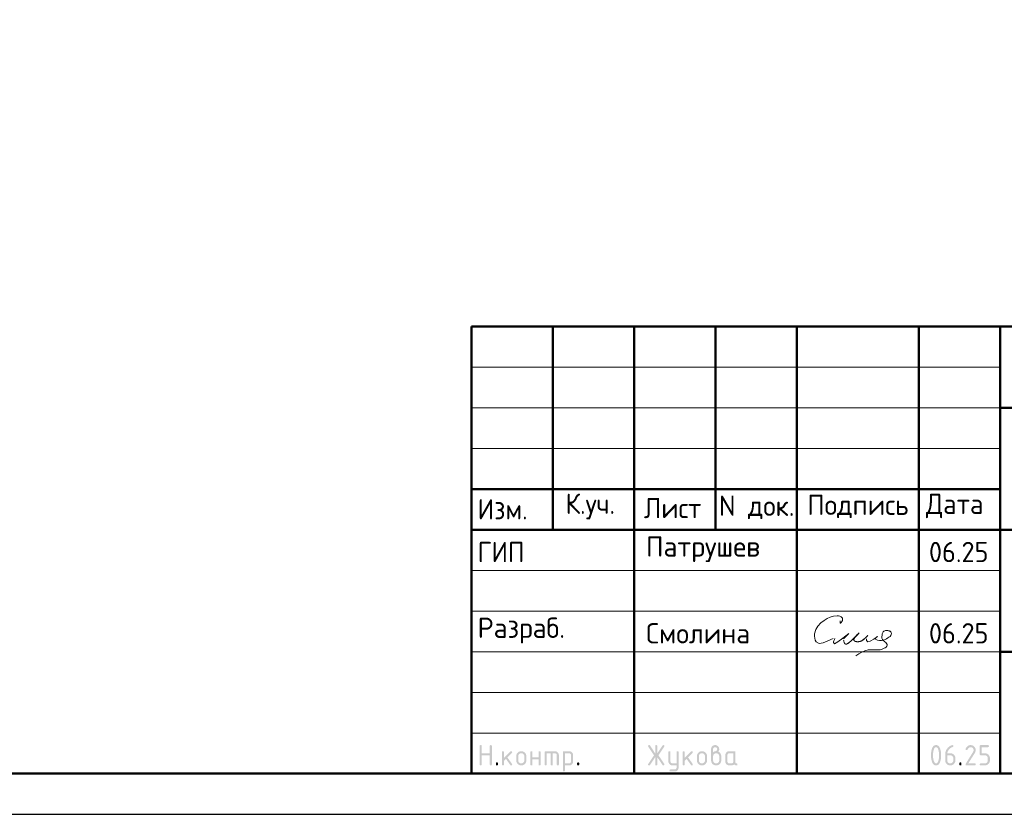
# Model space of a CAD drawing. Header units: millimetres. Extents: x 0 to 50400, y 0 to 35640.
# Tile 2 of 5: x 20931 to 35462, y 0 to 11729. Entities that reach past the tile are written whole.
import ezdxf

# ---------------------------------------------------------------- set-up
doc = ezdxf.new("R2010")
doc.units = ezdxf.units.MM
doc.layers.add('Standard', color=7, linetype='Continuous', lineweight=25)
doc.styles.add('ISOCPEUR', font='txt')

msp = doc.modelspace()

# ---------------------------------------------------------------- hatches: boundary and pattern name
at = {"layer": 'Standard', "linetype": 'Continuous', "lineweight": 25, "transparency": 33554687}
for points in [[(27719, 737), (27719, 1007), (27719, 1008), (27719, 1010), (27719, 1012), (27720, 1013), (27720, 1015), (27721, 1016), (27722, 1017), (27723, 1018), (27724, 1019), (27725, 1019), (27726, 1020), (27727, 1021), (27729, 1021), (27730, 1021), (27732, 1022), (27734, 1022), (27736, 1022), (27737, 1021), (27739, 1021), (27741, 1021), (27742, 1020), (27743, 1019), (27744, 1019), (27745, 1018), (27746, 1017), (27747, 1016), (27748, 1015), (27748, 1013), (27748, 1012), (27749, 1010), (27749, 1008), (27749, 1007), (27749, 902), (27869, 902), (27869, 1007), (27869, 1008), (27869, 1010), (27869, 1012), (27870, 1013), (27870, 1015), (27871, 1016), (27871, 1017), (27872, 1018), (27873, 1019), (27874, 1019), (27876, 1020), (27877, 1021), (27878, 1021), (27880, 1021), (27882, 1022), (27884, 1022), (27886, 1022), (27887, 1021), (27889, 1021), (27890, 1021), (27892, 1020), (27893, 1019), (27894, 1019), (27895, 1018), (27896, 1017), (27897, 1016), (27897, 1015), (27898, 1013), (27898, 1012), (27898, 1010), (27899, 1008), (27899, 1007), (27899, 737), (27899, 735), (27898, 733), (27898, 731), (27898, 730), (27897, 729), (27897, 727), (27896, 726), (27895, 725), (27894, 724), (27893, 724), (27892, 723), (27890, 722), (27889, 722), (27887, 722), (27886, 722), (27884, 722), (27882, 722), (27880, 722), (27878, 722), (27877, 722), (27876, 723), (27874, 724), (27873, 724), (27872, 725), (27871, 726), (27871, 727), (27870, 729), (27870, 730), (27869, 731), (27869, 733), (27869, 735), (27869, 737), (27869, 872), (27749, 872), (27749, 737), (27749, 735), (27749, 733), (27748, 731), (27748, 730), (27748, 729), (27747, 727), (27746, 726), (27745, 725), (27744, 724), (27743, 724), (27742, 723), (27741, 722), (27739, 722), (27737, 722), (27736, 722), (27734, 722), (27732, 722), (27730, 722), (27729, 722), (27727, 722), (27726, 723), (27725, 724), (27724, 724), (27723, 725), (27722, 726), (27721, 727), (27720, 729), (27720, 730), (27719, 731), (27719, 733), (27719, 735)], [(30310, 844), (30233, 728), (30232, 726), (30230, 725), (30229, 724), (30227, 723), (30226, 722), (30224, 722), (30222, 722), (30220, 722), (30218, 722), (30217, 722), (30215, 722), (30214, 723), (30212, 723), (30211, 724), (30210, 724), (30209, 725), (30208, 726), (30207, 728), (30207, 729), (30206, 730), (30206, 732), (30206, 734), (30205, 735), (30205, 737), (30205, 739), (30206, 741), (30207, 743), (30208, 745), (30292, 871), (30208, 998), (30207, 1000), (30206, 1002), (30205, 1004), (30205, 1006), (30205, 1008), (30206, 1010), (30206, 1011), (30206, 1013), (30207, 1014), (30207, 1015), (30208, 1017), (30209, 1018), (30210, 1019), (30211, 1019), (30212, 1020), (30214, 1021), (30215, 1021), (30217, 1021), (30218, 1022), (30220, 1022), (30222, 1022), (30224, 1021), (30226, 1021), (30227, 1020), (30229, 1019), (30230, 1018), (30232, 1016), (30233, 1015), (30310, 899), (30310, 1007), (30310, 1008), (30310, 1010), (30311, 1012), (30311, 1013), (30312, 1015), (30312, 1016), (30313, 1017), (30314, 1018), (30315, 1019), (30316, 1019), (30317, 1020), (30319, 1021), (30320, 1021), (30322, 1021), (30323, 1022), (30325, 1022), (30327, 1022), (30329, 1021), (30330, 1021), (30332, 1021), (30333, 1020), (30334, 1019), (30336, 1019), (30337, 1018), (30337, 1017), (30338, 1016), (30339, 1015), (30339, 1013), (30340, 1012), (30340, 1010), (30340, 1008), (30340, 1007), (30340, 899), (30418, 1015), (30419, 1016), (30420, 1018), (30422, 1019), (30423, 1020), (30425, 1021), (30427, 1021), (30428, 1022), (30430, 1022), (30432, 1022), (30433, 1021), (30435, 1021), (30436, 1020), (30437, 1020), (30439, 1019), (30440, 1018), (30441, 1017), (30442, 1016), (30443, 1015), (30444, 1013), (30444, 1012), (30445, 1011), (30445, 1009), (30445, 1008), (30445, 1006), (30445, 1004), (30445, 1002), (30444, 1000), (30443, 998), (30358, 871), (30443, 745), (30444, 743), (30445, 741), (30445, 739), (30445, 737), (30445, 735), (30445, 734), (30445, 732), (30444, 731), (30444, 730), (30443, 728), (30442, 727), (30441, 726), (30440, 725), (30439, 724), (30438, 723), (30436, 723), (30435, 722), (30434, 722), (30432, 722), (30431, 722), (30429, 722), (30427, 722), (30425, 722), (30423, 723), (30422, 724), (30420, 725), (30419, 726), (30418, 728), (30340, 844), (30340, 737), (30340, 735), (30340, 733), (30340, 731), (30339, 730), (30339, 729), (30338, 727), (30337, 726), (30337, 725), (30336, 724), (30334, 724), (30333, 723), (30332, 722), (30330, 722), (30329, 722), (30327, 722), (30325, 722), (30323, 722), (30322, 722), (30320, 722), (30319, 722), (30317, 723), (30316, 724), (30315, 724), (30314, 725), (30313, 726), (30312, 727), (30312, 729), (30311, 730), (30311, 731), (30310, 733), (30310, 735), (30310, 737)], [(34965, 1022), (34968, 1022), (34972, 1021), (34976, 1021), (34980, 1020), (34983, 1019), (34987, 1018), (34990, 1017), (34993, 1016), (34997, 1015), (35000, 1013), (35003, 1011), (35006, 1009), (35009, 1007), (35012, 1005), (35015, 1002), (35018, 1000), (35020, 997), (35023, 994), (35025, 991), (35027, 988), (35029, 985), (35031, 982), (35033, 979), (35034, 975), (35035, 972), (35036, 969), (35038, 965), (35038, 962), (35039, 958), (35039, 954), (35040, 950), (35040, 947), (35040, 941), (35039, 936), (35038, 930), (35036, 925), (35034, 920), (35032, 914), (35029, 909), (35026, 903), (34931, 752), (35025, 752), (35026, 752), (35028, 751), (35030, 751), (35031, 751), (35033, 750), (35034, 749), (35035, 749), (35036, 748), (35037, 747), (35037, 746), (35038, 745), (35039, 743), (35039, 742), (35039, 740), (35040, 738), (35040, 737), (35040, 735), (35039, 733), (35039, 731), (35039, 730), (35038, 729), (35037, 727), (35037, 726), (35036, 725), (35035, 724), (35034, 724), (35033, 723), (35031, 722), (35030, 722), (35028, 722), (35026, 722), (35025, 722), (34905, 722), (34903, 722), (34901, 722), (34899, 722), (34898, 722), (34897, 723), (34895, 724), (34894, 724), (34893, 725), (34892, 726), (34892, 727), (34891, 729), (34891, 730), (34890, 731), (34890, 733), (34890, 735), (34890, 737), (34890, 739), (34890, 741), (34891, 743), (34892, 745), (35002, 922), (35004, 925), (35005, 928), (35007, 931), (35008, 934), (35009, 937), (35009, 940), (35010, 943), (35010, 946), (35010, 951), (35009, 955), (35008, 960), (35006, 964), (35005, 968), (35002, 971), (35000, 975), (34996, 978), (34993, 982), (34989, 984), (34986, 987), (34982, 988), (34978, 990), (34974, 991), (34969, 991), (34965, 991), (34961, 991), (34958, 991), (34955, 990), (34952, 989), (34949, 988), (34946, 986), (34943, 984), (34940, 982), (34937, 980), (34934, 977), (34931, 974), (34929, 970), (34926, 967), (34923, 963), (34920, 958), (34918, 954), (34917, 952), (34915, 951), (34914, 949), (34912, 948), (34911, 947), (34909, 947), (34907, 947), (34905, 947), (34903, 947), (34901, 947), (34899, 947), (34898, 947), (34897, 948), (34895, 949), (34894, 949), (34893, 950), (34892, 951), (34892, 952), (34891, 954), (34891, 955), (34890, 956), (34890, 958), (34890, 960), (34890, 961), (34890, 963), (34890, 965), (34890, 966), (34891, 968), (34894, 974), (34898, 980), (34902, 986), (34906, 991), (34910, 996), (34914, 1000), (34919, 1005), (34923, 1008), (34928, 1011), (34933, 1014), (34938, 1016), (34943, 1018), (34948, 1020), (34953, 1021), (34959, 1022)], [(35100, 887), (35100, 1007), (35100, 1008), (35100, 1010), (35100, 1012), (35100, 1013), (35101, 1015), (35102, 1016), (35102, 1017), (35103, 1018), (35104, 1019), (35105, 1019), (35107, 1020), (35108, 1021), (35109, 1021), (35111, 1021), (35113, 1022), (35114, 1022), (35219, 1022), (35221, 1022), (35223, 1021), (35224, 1021), (35226, 1021), (35227, 1020), (35228, 1019), (35229, 1019), (35230, 1018), (35231, 1017), (35232, 1016), (35233, 1014), (35233, 1013), (35234, 1012), (35234, 1010), (35234, 1008), (35234, 1007), (35234, 1005), (35234, 1003), (35234, 1001), (35233, 1000), (35233, 999), (35232, 997), (35231, 996), (35230, 995), (35229, 994), (35228, 994), (35227, 993), (35226, 992), (35224, 992), (35223, 992), (35221, 991), (35219, 991), (35130, 991), (35130, 902), (35174, 902), (35178, 902), (35182, 901), (35186, 901), (35189, 900), (35193, 900), (35196, 898), (35200, 897), (35203, 896), (35207, 895), (35210, 893), (35213, 891), (35216, 889), (35219, 887), (35222, 885), (35225, 882), (35227, 880), (35230, 877), (35232, 874), (35235, 871), (35237, 868), (35239, 865), (35241, 862), (35242, 859), (35244, 855), (35245, 852), (35246, 849), (35247, 845), (35248, 841), (35249, 838), (35249, 834), (35249, 830), (35249, 827), (35249, 797), (35249, 793), (35249, 789), (35249, 785), (35248, 782), (35247, 778), (35246, 775), (35245, 771), (35244, 768), (35242, 764), (35241, 761), (35239, 758), (35237, 755), (35235, 752), (35232, 749), (35230, 746), (35227, 743), (35224, 741), (35222, 738), (35219, 736), (35216, 734), (35213, 732), (35209, 730), (35206, 728), (35203, 727), (35200, 726), (35196, 725), (35193, 724), (35189, 723), (35186, 722), (35182, 722), (35178, 722), (35174, 722), (35114, 722), (35113, 722), (35111, 722), (35109, 722), (35108, 722), (35107, 723), (35105, 724), (35104, 724), (35103, 725), (35102, 726), (35102, 727), (35101, 729), (35100, 730), (35100, 731), (35100, 733), (35100, 735), (35100, 737), (35100, 738), (35100, 740), (35100, 742), (35100, 743), (35101, 745), (35102, 746), (35102, 747), (35103, 748), (35104, 749), (35105, 749), (35107, 750), (35108, 751), (35109, 751), (35111, 751), (35113, 752), (35114, 752), (35174, 752), (35179, 752), (35183, 752), (35188, 753), (35192, 755), (35196, 756), (35199, 759), (35203, 761), (35206, 765), (35209, 768), (35212, 772), (35214, 775), (35216, 779), (35218, 783), (35218, 788), (35219, 792), (35219, 797), (35219, 827), (35219, 831), (35218, 836), (35218, 840), (35216, 844), (35214, 848), (35212, 851), (35209, 855), (35206, 858), (35203, 862), (35199, 864), (35195, 867), (35192, 868), (35188, 870), (35183, 871), (35179, 872), (35174, 872), (35114, 872), (35113, 872), (35111, 872), (35109, 872), (35108, 872), (35107, 873), (35105, 874), (35104, 874), (35103, 875), (35102, 876), (35102, 877), (35101, 879), (35100, 880), (35100, 881), (35100, 883), (35100, 885)], [(28079, 833), (28173, 927), (28174, 928), (28175, 929), (28177, 930), (28178, 930), (28179, 931), (28181, 931), (28182, 931), (28184, 931), (28186, 931), (28187, 931), (28189, 931), (28190, 930), (28192, 930), (28193, 929), (28194, 929), (28195, 928), (28196, 927), (28197, 926), (28197, 924), (28198, 923), (28198, 922), (28198, 920), (28199, 918), (28199, 916), (28199, 915), (28198, 914), (28198, 912), (28198, 911), (28197, 910), (28196, 908), (28195, 907), (28194, 906), (28128, 840), (28196, 745), (28197, 743), (28198, 741), (28199, 739), (28199, 736), (28199, 734), (28198, 733), (28198, 731), (28198, 730), (28197, 728), (28197, 727), (28196, 726), (28195, 725), (28194, 724), (28193, 724), (28192, 723), (28190, 722), (28189, 722), (28187, 722), (28186, 722), (28184, 722), (28182, 722), (28180, 722), (28178, 722), (28177, 723), (28175, 724), (28174, 725), (28172, 726), (28171, 728), (28107, 819), (28079, 791), (28079, 737), (28079, 735), (28078, 733), (28078, 731), (28078, 730), (28077, 729), (28077, 727), (28076, 726), (28075, 725), (28074, 724), (28073, 724), (28072, 723), (28070, 722), (28069, 722), (28067, 722), (28066, 722), (28064, 722), (28062, 722), (28060, 722), (28059, 722), (28057, 722), (28056, 723), (28055, 724), (28053, 724), (28052, 725), (28051, 726), (28051, 727), (28050, 729), (28050, 730), (28049, 731), (28049, 733), (28049, 735), (28049, 737), (28049, 916), (28049, 918), (28049, 920), (28049, 922), (28050, 923), (28050, 924), (28051, 926), (28051, 927), (28052, 928), (28053, 929), (28055, 929), (28056, 930), (28057, 930), (28059, 931), (28060, 931), (28062, 931), (28064, 931), (28066, 931), (28067, 931), (28069, 931), (28070, 930), (28072, 930), (28073, 929), (28074, 929), (28075, 928), (28076, 927), (28077, 926), (28077, 924), (28078, 923), (28078, 922), (28078, 920), (28079, 918), (28079, 916)], [(28498, 811), (28498, 737), (28498, 735), (28498, 733), (28498, 731), (28497, 730), (28497, 729), (28496, 727), (28496, 726), (28495, 725), (28494, 724), (28493, 724), (28491, 723), (28490, 722), (28489, 722), (28487, 722), (28485, 722), (28483, 722), (28481, 722), (28480, 722), (28478, 722), (28477, 722), (28475, 723), (28474, 724), (28473, 724), (28472, 725), (28471, 726), (28470, 727), (28470, 729), (28469, 730), (28469, 731), (28469, 733), (28468, 735), (28468, 737), (28468, 916), (28468, 918), (28469, 920), (28469, 922), (28469, 923), (28470, 924), (28470, 926), (28471, 927), (28472, 928), (28473, 929), (28474, 929), (28475, 930), (28477, 930), (28478, 931), (28480, 931), (28481, 931), (28483, 931), (28485, 931), (28487, 931), (28489, 931), (28490, 930), (28491, 930), (28493, 929), (28494, 929), (28495, 928), (28496, 927), (28496, 926), (28497, 924), (28497, 923), (28498, 922), (28498, 920), (28498, 918), (28498, 916), (28498, 841), (28588, 841), (28588, 916), (28588, 918), (28588, 920), (28588, 922), (28589, 923), (28589, 924), (28590, 926), (28591, 927), (28592, 928), (28593, 929), (28594, 929), (28595, 930), (28596, 930), (28598, 931), (28600, 931), (28601, 931), (28603, 931), (28605, 931), (28607, 931), (28608, 931), (28610, 930), (28611, 930), (28612, 929), (28613, 929), (28614, 928), (28615, 927), (28616, 926), (28617, 924), (28617, 923), (28618, 922), (28618, 920), (28618, 918), (28618, 916), (28618, 737), (28618, 735), (28618, 733), (28618, 731), (28617, 730), (28617, 729), (28616, 727), (28615, 726), (28614, 725), (28613, 724), (28612, 724), (28611, 723), (28610, 722), (28608, 722), (28607, 722), (28605, 722), (28603, 722), (28601, 722), (28600, 722), (28598, 722), (28596, 722), (28595, 723), (28594, 724), (28593, 724), (28592, 725), (28591, 726), (28590, 727), (28589, 729), (28589, 730), (28588, 731), (28588, 733), (28588, 735), (28588, 737), (28588, 811)], [(28693, 931), (28828, 931), (28831, 931), (28834, 931), (28837, 931), (28840, 930), (28843, 930), (28846, 929), (28849, 928), (28851, 927), (28854, 926), (28856, 925), (28859, 923), (28861, 922), (28864, 920), (28866, 918), (28868, 916), (28871, 914), (28873, 912), (28875, 909), (28877, 907), (28878, 905), (28880, 902), (28881, 900), (28883, 897), (28884, 895), (28885, 892), (28886, 889), (28886, 886), (28887, 883), (28887, 881), (28888, 878), (28888, 875), (28888, 871), (28888, 737), (28888, 735), (28888, 733), (28888, 731), (28887, 730), (28887, 729), (28886, 727), (28885, 726), (28884, 725), (28883, 724), (28882, 724), (28881, 723), (28880, 722), (28878, 722), (28877, 722), (28875, 722), (28873, 722), (28871, 722), (28869, 722), (28868, 722), (28866, 722), (28865, 723), (28864, 724), (28863, 724), (28862, 725), (28861, 726), (28860, 727), (28859, 729), (28859, 730), (28858, 731), (28858, 733), (28858, 735), (28858, 737), (28858, 871), (28858, 875), (28857, 877), (28857, 880), (28856, 883), (28855, 886), (28853, 888), (28851, 891), (28849, 893), (28847, 895), (28845, 896), (28842, 898), (28840, 899), (28837, 900), (28834, 901), (28831, 901), (28828, 901), (28798, 901), (28798, 737), (28798, 735), (28798, 733), (28798, 731), (28797, 730), (28797, 729), (28796, 727), (28795, 726), (28794, 725), (28793, 724), (28792, 724), (28791, 723), (28790, 722), (28788, 722), (28787, 722), (28785, 722), (28783, 722), (28781, 722), (28780, 722), (28778, 722), (28777, 722), (28775, 723), (28774, 724), (28773, 724), (28772, 725), (28771, 726), (28770, 727), (28769, 729), (28769, 730), (28769, 731), (28768, 733), (28768, 735), (28768, 737), (28768, 901), (28708, 901), (28708, 737), (28708, 735), (28708, 733), (28708, 731), (28707, 730), (28707, 729), (28706, 727), (28705, 726), (28704, 725), (28704, 724), (28702, 724), (28701, 723), (28700, 722), (28698, 722), (28697, 722), (28695, 722), (28693, 722), (28691, 722), (28690, 722), (28688, 722), (28687, 722), (28685, 723), (28684, 724), (28683, 724), (28682, 725), (28681, 726), (28680, 727), (28680, 729), (28679, 730), (28679, 731), (28678, 733), (28678, 735), (28678, 737), (28678, 916), (28678, 918), (28678, 920), (28679, 922), (28679, 923), (28680, 924), (28680, 926), (28681, 927), (28682, 928), (28683, 929), (28684, 929), (28685, 930), (28687, 930), (28688, 931), (28690, 931), (28691, 931)], [(30625, 691), (30625, 722), (30565, 722), (30562, 722), (30559, 722), (30556, 722), (30553, 723), (30550, 723), (30547, 724), (30545, 725), (30542, 726), (30539, 727), (30537, 728), (30534, 730), (30532, 731), (30529, 733), (30527, 735), (30525, 737), (30523, 739), (30521, 741), (30519, 744), (30517, 746), (30515, 748), (30513, 751), (30512, 753), (30511, 756), (30510, 758), (30509, 761), (30508, 764), (30507, 767), (30506, 769), (30506, 772), (30506, 775), (30505, 778), (30505, 781), (30505, 916), (30505, 918), (30506, 920), (30506, 922), (30506, 923), (30507, 924), (30507, 926), (30508, 927), (30509, 928), (30510, 929), (30511, 929), (30512, 930), (30514, 930), (30515, 931), (30517, 931), (30518, 931), (30520, 931), (30522, 931), (30524, 931), (30526, 931), (30527, 930), (30528, 930), (30530, 929), (30531, 929), (30532, 928), (30533, 927), (30533, 926), (30534, 924), (30534, 923), (30535, 922), (30535, 920), (30535, 918), (30535, 916), (30535, 782), (30535, 779), (30536, 776), (30536, 773), (30538, 770), (30539, 768), (30540, 765), (30542, 763), (30544, 760), (30546, 758), (30549, 757), (30551, 755), (30554, 754), (30557, 753), (30559, 752), (30562, 752), (30565, 752), (30625, 752), (30625, 916), (30625, 918), (30625, 920), (30625, 922), (30626, 923), (30626, 924), (30627, 926), (30628, 927), (30629, 928), (30630, 929), (30631, 929), (30632, 930), (30633, 930), (30635, 931), (30636, 931), (30638, 931), (30640, 931), (30642, 931), (30644, 931), (30645, 931), (30647, 930), (30648, 930), (30649, 929), (30650, 929), (30651, 928), (30652, 927), (30653, 926), (30654, 924), (30654, 923), (30655, 922), (30655, 920), (30655, 918), (30655, 916), (30655, 692), (30655, 688), (30655, 685), (30655, 682), (30654, 680), (30653, 677), (30653, 674), (30652, 671), (30651, 669), (30650, 666), (30648, 663), (30647, 661), (30645, 658), (30644, 656), (30642, 654), (30640, 651), (30638, 649), (30636, 647), (30634, 645), (30631, 643), (30629, 641), (30627, 640), (30624, 638), (30621, 637), (30619, 636), (30616, 635), (30613, 634), (30611, 633), (30608, 633), (30605, 632), (30602, 632), (30599, 632), (30596, 632), (30535, 632), (30534, 632), (30532, 632), (30530, 632), (30529, 633), (30527, 633), (30526, 634), (30525, 634), (30524, 635), (30523, 636), (30522, 638), (30522, 639), (30521, 640), (30521, 642), (30521, 643), (30520, 645), (30520, 647), (30520, 648), (30521, 650), (30521, 651), (30522, 652), (30522, 654), (30523, 655), (30524, 656), (30525, 657), (30526, 658), (30527, 659), (30529, 660), (30530, 661), (30531, 661), (30533, 661), (30534, 662), (30535, 662), (30595, 662), (30598, 662), (30601, 662), (30604, 663), (30607, 664), (30609, 665), (30612, 666), (30614, 668), (30616, 670), (30619, 672), (30620, 675), (30622, 677), (30623, 680), (30624, 682), (30624, 685), (30625, 688)], [(30745, 833), (30840, 927), (30841, 928), (30842, 929), (30843, 930), (30844, 930), (30846, 931), (30847, 931), (30849, 931), (30850, 931), (30852, 931), (30854, 931), (30855, 931), (30857, 930), (30858, 930), (30859, 929), (30860, 929), (30861, 928), (30862, 927), (30863, 926), (30864, 924), (30864, 923), (30865, 922), (30865, 920), (30865, 918), (30865, 916), (30865, 915), (30865, 914), (30865, 912), (30864, 911), (30863, 910), (30863, 908), (30862, 907), (30861, 906), (30795, 840), (30862, 745), (30864, 743), (30864, 741), (30865, 739), (30865, 736), (30865, 734), (30865, 733), (30865, 731), (30864, 730), (30864, 728), (30863, 727), (30862, 726), (30861, 725), (30860, 724), (30859, 724), (30858, 723), (30857, 722), (30855, 722), (30854, 722), (30852, 722), (30850, 722), (30848, 722), (30846, 722), (30845, 722), (30843, 723), (30842, 724), (30840, 725), (30839, 726), (30838, 728), (30773, 819), (30745, 791), (30745, 737), (30745, 735), (30745, 733), (30745, 731), (30744, 730), (30744, 729), (30743, 727), (30742, 726), (30741, 725), (30741, 724), (30739, 724), (30738, 723), (30737, 722), (30735, 722), (30734, 722), (30732, 722), (30730, 722), (30728, 722), (30727, 722), (30725, 722), (30724, 722), (30722, 723), (30721, 724), (30720, 724), (30719, 725), (30718, 726), (30717, 727), (30717, 729), (30716, 730), (30716, 731), (30715, 733), (30715, 735), (30715, 737), (30715, 916), (30715, 918), (30715, 920), (30716, 922), (30716, 923), (30717, 924), (30717, 926), (30718, 927), (30719, 928), (30720, 929), (30721, 929), (30722, 930), (30724, 930), (30725, 931), (30727, 931), (30728, 931), (30730, 931), (30732, 931), (30734, 931), (30735, 931), (30737, 930), (30738, 930), (30739, 929), (30741, 929), (30741, 928), (30742, 927), (30743, 926), (30744, 924), (30744, 923), (30745, 922), (30745, 920), (30745, 918), (30745, 916)], [(27959, 752), (27959, 753), (27959, 755), (27959, 757), (27960, 758), (27960, 760), (27961, 761), (27962, 762), (27963, 763), (27963, 764), (27965, 765), (27966, 765), (27967, 766), (27969, 766), (27970, 766), (27972, 767), (27974, 767), (27976, 767), (27977, 766), (27979, 766), (27980, 766), (27982, 765), (27983, 765), (27984, 764), (27985, 763), (27986, 762), (27987, 761), (27987, 760), (27988, 758), (27988, 757), (27989, 755), (27989, 753), (27989, 752), (27989, 737), (27989, 735), (27989, 733), (27988, 731), (27988, 730), (27987, 729), (27987, 727), (27986, 726), (27985, 725), (27984, 724), (27983, 724), (27982, 723), (27980, 722), (27979, 722), (27977, 722), (27976, 722), (27974, 722), (27972, 722), (27970, 722), (27969, 722), (27967, 722), (27966, 723), (27965, 724), (27963, 724), (27963, 725), (27962, 726), (27961, 727), (27960, 729), (27960, 730), (27959, 731), (27959, 733), (27959, 735), (27959, 737)], [(29158, 752), (29158, 753), (29158, 755), (29158, 757), (29159, 758), (29159, 760), (29160, 761), (29161, 762), (29162, 763), (29163, 764), (29164, 765), (29165, 765), (29166, 766), (29168, 766), (29169, 766), (29171, 767), (29173, 767), (29175, 767), (29177, 766), (29178, 766), (29180, 766), (29181, 765), (29182, 765), (29183, 764), (29184, 763), (29185, 762), (29186, 761), (29187, 760), (29187, 758), (29188, 757), (29188, 755), (29188, 753), (29188, 752), (29188, 737), (29188, 735), (29188, 733), (29188, 731), (29187, 730), (29187, 729), (29186, 727), (29185, 726), (29184, 725), (29183, 724), (29182, 724), (29181, 723), (29180, 722), (29178, 722), (29177, 722), (29175, 722), (29173, 722), (29171, 722), (29169, 722), (29168, 722), (29166, 722), (29165, 723), (29164, 724), (29163, 724), (29162, 725), (29161, 726), (29160, 727), (29159, 729), (29159, 730), (29158, 731), (29158, 733), (29158, 735), (29158, 737)], [(34800, 752), (34800, 753), (34800, 755), (34800, 757), (34801, 758), (34801, 760), (34802, 761), (34803, 762), (34804, 763), (34804, 764), (34806, 765), (34807, 765), (34808, 766), (34810, 766), (34811, 766), (34813, 767), (34815, 767), (34817, 767), (34818, 766), (34820, 766), (34821, 766), (34823, 765), (34824, 765), (34825, 764), (34826, 763), (34827, 762), (34828, 761), (34828, 760), (34829, 758), (34829, 757), (34830, 755), (34830, 753), (34830, 752), (34830, 737), (34830, 735), (34830, 733), (34829, 731), (34829, 730), (34828, 729), (34828, 727), (34827, 726), (34826, 725), (34825, 724), (34824, 724), (34823, 723), (34821, 722), (34820, 722), (34818, 722), (34817, 722), (34815, 722), (34813, 722), (34811, 722), (34810, 722), (34808, 722), (34807, 723), (34806, 724), (34804, 724), (34804, 725), (34803, 726), (34802, 727), (34801, 729), (34801, 730), (34800, 731), (34800, 733), (34800, 735), (34800, 737)]]:
    msp.add_hatch(color=7, dxfattribs=at).paths.add_polyline_path(points, flags=16)
h = msp.add_hatch(color=7, dxfattribs=at)
h.paths.add_polyline_path([(31165, 916), (31170, 920), (31174, 923), (31179, 926), (31183, 928), (31188, 930), (31192, 931), (31196, 931), (31200, 931), (31202, 931), (31204, 932), (31207, 933), (31209, 934), (31211, 935), (31213, 937), (31215, 939), (31217, 942), (31219, 944), (31221, 947), (31222, 949), (31223, 952), (31224, 954), (31224, 957), (31225, 959), (31225, 961), (31225, 965), (31224, 968), (31224, 970), (31223, 973), (31222, 976), (31220, 978), (31218, 981), (31216, 983), (31214, 985), (31212, 987), (31209, 988), (31207, 989), (31204, 990), (31201, 991), (31198, 991), (31195, 991), (31192, 991), (31189, 991), (31186, 990), (31183, 989), (31181, 988), (31178, 987), (31176, 985), (31174, 983), (31171, 981), (31170, 978), (31168, 976), (31167, 973), (31166, 970), (31165, 967), (31165, 965), (31165, 961)])
h.paths.add_polyline_path([(31240, 925), (31245, 923), (31249, 920), (31254, 918), (31258, 914), (31262, 911), (31266, 907), (31269, 903), (31272, 898), (31275, 893), (31278, 888), (31280, 883), (31282, 878), (31283, 873), (31284, 868), (31285, 862), (31285, 857), (31285, 797), (31285, 793), (31284, 789), (31284, 785), (31283, 781), (31282, 778), (31281, 774), (31280, 771), (31279, 768), (31278, 764), (31276, 761), (31274, 758), (31272, 755), (31270, 752), (31268, 749), (31265, 746), (31263, 743), (31260, 741), (31257, 738), (31254, 736), (31251, 734), (31248, 732), (31245, 730), (31242, 728), (31238, 727), (31235, 726), (31232, 725), (31228, 724), (31225, 723), (31221, 722), (31217, 722), (31214, 722), (31210, 722), (31206, 722), (31202, 722), (31198, 722), (31195, 723), (31191, 724), (31188, 725), (31184, 726), (31181, 727), (31177, 728), (31174, 730), (31171, 732), (31168, 734), (31165, 736), (31162, 738), (31159, 741), (31157, 743), (31154, 746), (31151, 749), (31149, 752), (31147, 755), (31145, 758), (31143, 761), (31142, 764), (31140, 768), (31139, 771), (31138, 774), (31137, 778), (31136, 782), (31136, 785), (31135, 789), (31135, 793), (31135, 797), (31135, 962), (31135, 965), (31135, 968), (31135, 971), (31136, 974), (31136, 977), (31137, 979), (31138, 982), (31139, 985), (31140, 987), (31142, 990), (31143, 993), (31145, 995), (31146, 997), (31148, 1000), (31150, 1002), (31152, 1004), (31154, 1006), (31157, 1008), (31159, 1010), (31161, 1012), (31164, 1013), (31166, 1015), (31169, 1016), (31172, 1017), (31174, 1018), (31177, 1019), (31180, 1020), (31183, 1020), (31186, 1021), (31189, 1021), (31192, 1022), (31195, 1022), (31198, 1022), (31201, 1021), (31204, 1021), (31207, 1020), (31210, 1020), (31212, 1019), (31215, 1018), (31218, 1017), (31221, 1016), (31223, 1015), (31226, 1013), (31228, 1012), (31230, 1010), (31233, 1008), (31235, 1006), (31237, 1004), (31239, 1002), (31241, 1000), (31243, 997), (31245, 995), (31246, 992), (31248, 990), (31249, 987), (31250, 985), (31251, 982), (31252, 979), (31253, 976), (31253, 974), (31254, 971), (31254, 968), (31254, 965), (31254, 962), (31254, 956), (31254, 951), (31253, 946), (31251, 941), (31249, 937), (31246, 933), (31243, 929)], flags=16)
h.paths.add_polyline_path([(31254, 797), (31254, 857), (31254, 861), (31254, 866), (31253, 870), (31251, 874), (31250, 878), (31247, 881), (31245, 885), (31241, 888), (31238, 892), (31235, 894), (31231, 897), (31227, 898), (31223, 900), (31219, 901), (31214, 902), (31210, 902), (31205, 902), (31201, 901), (31196, 900), (31192, 898), (31188, 897), (31185, 894), (31181, 892), (31178, 888), (31175, 885), (31172, 881), (31170, 878), (31168, 874), (31167, 870), (31166, 866), (31165, 861), (31165, 857), (31165, 797), (31165, 792), (31166, 788), (31167, 783), (31168, 779), (31170, 775), (31172, 772), (31175, 768), (31178, 765), (31181, 761), (31185, 759), (31188, 756), (31192, 755), (31196, 753), (31201, 752), (31205, 752), (31210, 752), (31214, 752), (31219, 752), (31223, 753), (31227, 755), (31231, 757), (31235, 759), (31238, 761), (31241, 765), (31245, 768), (31247, 772), (31250, 775), (31251, 779), (31253, 783), (31254, 788), (31254, 792)])
h = msp.add_hatch(color=7, dxfattribs=at)
h.paths.add_polyline_path([(34500, 872), (34500, 881), (34499, 890), (34499, 899), (34498, 908), (34497, 916), (34495, 925), (34494, 934), (34492, 942), (34490, 948), (34489, 953), (34487, 959), (34485, 964), (34483, 968), (34481, 972), (34479, 976), (34477, 979), (34474, 982), (34472, 984), (34469, 987), (34467, 988), (34464, 990), (34461, 991), (34458, 991), (34455, 991), (34452, 991), (34449, 991), (34446, 990), (34443, 988), (34441, 987), (34438, 984), (34436, 982), (34433, 979), (34431, 976), (34429, 972), (34427, 968), (34425, 963), (34423, 959), (34422, 953), (34420, 948), (34418, 942), (34416, 933), (34415, 925), (34413, 916), (34412, 907), (34411, 898), (34411, 890), (34410, 881), (34410, 872), (34410, 862), (34411, 853), (34411, 844), (34412, 835), (34413, 827), (34415, 818), (34416, 810), (34418, 801), (34420, 795), (34421, 790), (34423, 784), (34425, 780), (34427, 775), (34429, 771), (34431, 767), (34433, 764), (34436, 761), (34438, 759), (34441, 756), (34443, 755), (34446, 753), (34449, 752), (34452, 752), (34455, 752), (34458, 752), (34461, 752), (34464, 753), (34467, 755), (34469, 756), (34472, 759), (34474, 761), (34477, 764), (34479, 767), (34481, 771), (34483, 775), (34485, 780), (34487, 784), (34489, 790), (34490, 795), (34492, 801), (34494, 810), (34495, 818), (34497, 827), (34498, 835), (34499, 844), (34499, 853), (34500, 862)])
h.paths.add_polyline_path([(34530, 872), (34530, 865), (34530, 858), (34529, 852), (34529, 846), (34529, 839), (34528, 833), (34527, 827), (34527, 822), (34526, 816), (34525, 810), (34524, 805), (34522, 799), (34521, 794), (34520, 789), (34518, 784), (34517, 779), (34514, 772), (34512, 765), (34509, 759), (34506, 754), (34502, 748), (34499, 744), (34495, 739), (34492, 736), (34488, 732), (34484, 730), (34479, 727), (34475, 725), (34470, 723), (34465, 722), (34460, 722), (34455, 722), (34450, 722), (34445, 722), (34440, 723), (34435, 725), (34431, 727), (34426, 730), (34422, 732), (34418, 736), (34414, 739), (34411, 744), (34408, 748), (34404, 754), (34401, 759), (34398, 765), (34396, 771), (34393, 779), (34392, 783), (34390, 789), (34389, 794), (34388, 799), (34386, 804), (34385, 810), (34384, 816), (34383, 821), (34383, 827), (34382, 833), (34381, 839), (34381, 846), (34381, 852), (34380, 858), (34380, 865), (34380, 872), (34380, 878), (34380, 885), (34381, 891), (34381, 898), (34381, 904), (34382, 910), (34383, 916), (34383, 922), (34384, 928), (34385, 933), (34386, 939), (34388, 944), (34389, 949), (34390, 954), (34392, 960), (34393, 964), (34396, 972), (34398, 978), (34401, 984), (34404, 989), (34408, 995), (34411, 999), (34414, 1004), (34418, 1007), (34422, 1011), (34426, 1014), (34431, 1016), (34435, 1018), (34440, 1020), (34445, 1021), (34450, 1022), (34455, 1022), (34460, 1022), (34465, 1021), (34470, 1020), (34475, 1018), (34479, 1016), (34484, 1013), (34488, 1011), (34492, 1007), (34495, 1004), (34499, 999), (34502, 995), (34506, 989), (34509, 984), (34512, 978), (34514, 971), (34517, 964), (34518, 959), (34520, 954), (34521, 949), (34522, 944), (34524, 938), (34525, 933), (34526, 927), (34527, 922), (34527, 916), (34528, 910), (34529, 904), (34529, 897), (34529, 891), (34530, 885), (34530, 878)], flags=16)
h = msp.add_hatch(color=7, dxfattribs=at)
h.paths.add_polyline_path([(34620, 872), (34620, 797), (34620, 792), (34621, 788), (34622, 783), (34623, 779), (34625, 775), (34627, 772), (34630, 768), (34633, 765), (34636, 761), (34640, 759), (34644, 756), (34647, 755), (34651, 753), (34656, 752), (34660, 752), (34665, 752), (34670, 752), (34674, 752), (34678, 753), (34682, 755), (34686, 757), (34690, 759), (34693, 761), (34697, 765), (34700, 768), (34702, 772), (34705, 775), (34706, 779), (34708, 783), (34709, 788), (34710, 792), (34710, 797), (34710, 827), (34710, 831), (34709, 836), (34708, 840), (34706, 844), (34705, 848), (34702, 852), (34700, 855), (34697, 858), (34693, 862), (34690, 864), (34686, 867), (34682, 868), (34678, 870), (34674, 871), (34669, 872), (34665, 872)])
h.paths.add_polyline_path([(34695, 1022), (34697, 1022), (34698, 1021), (34700, 1021), (34701, 1021), (34703, 1020), (34704, 1019), (34705, 1019), (34706, 1018), (34707, 1017), (34708, 1016), (34708, 1015), (34709, 1013), (34709, 1012), (34709, 1010), (34710, 1008), (34710, 1007), (34710, 1004), (34709, 1002), (34709, 999), (34708, 998), (34707, 996), (34705, 995), (34704, 994), (34702, 994), (34698, 993), (34694, 991), (34690, 990), (34686, 988), (34682, 986), (34678, 984), (34675, 982), (34671, 979), (34667, 977), (34664, 974), (34660, 971), (34657, 968), (34654, 965), (34650, 961), (34647, 958), (34644, 954), (34639, 947), (34635, 941), (34631, 935), (34628, 928), (34626, 922), (34624, 915), (34622, 908), (34621, 902), (34665, 902), (34669, 902), (34673, 901), (34676, 901), (34680, 900), (34684, 900), (34687, 899), (34691, 898), (34694, 896), (34697, 895), (34701, 893), (34704, 891), (34707, 889), (34710, 887), (34713, 885), (34715, 883), (34718, 880), (34721, 877), (34723, 874), (34726, 871), (34728, 868), (34730, 865), (34731, 862), (34733, 859), (34734, 856), (34736, 852), (34737, 849), (34738, 845), (34738, 842), (34739, 838), (34739, 834), (34740, 830), (34740, 827), (34740, 797), (34740, 793), (34739, 789), (34739, 785), (34738, 781), (34738, 778), (34737, 774), (34736, 771), (34734, 768), (34733, 764), (34731, 761), (34729, 758), (34727, 755), (34725, 752), (34723, 749), (34721, 746), (34718, 743), (34715, 741), (34712, 738), (34709, 736), (34706, 734), (34703, 732), (34700, 730), (34697, 728), (34694, 727), (34690, 726), (34687, 725), (34683, 724), (34680, 723), (34676, 722), (34672, 722), (34669, 722), (34665, 722), (34661, 722), (34657, 722), (34653, 722), (34650, 723), (34646, 724), (34643, 725), (34639, 726), (34636, 727), (34633, 728), (34629, 730), (34626, 732), (34623, 734), (34620, 736), (34617, 738), (34614, 741), (34612, 743), (34609, 746), (34607, 749), (34604, 752), (34602, 755), (34600, 758), (34598, 761), (34597, 764), (34595, 767), (34594, 771), (34593, 774), (34592, 778), (34591, 781), (34591, 785), (34590, 788), (34590, 792), (34590, 796), (34590, 887), (34590, 893), (34590, 899), (34591, 905), (34592, 911), (34593, 917), (34595, 923), (34596, 929), (34598, 934), (34601, 940), (34603, 945), (34606, 951), (34609, 956), (34612, 961), (34616, 966), (34620, 971), (34624, 976), (34627, 980), (34630, 983), (34634, 986), (34637, 990), (34641, 993), (34644, 996), (34648, 999), (34651, 1001), (34655, 1004), (34658, 1006), (34662, 1009), (34666, 1011), (34670, 1013), (34673, 1015), (34677, 1017), (34681, 1018), (34683, 1019), (34685, 1020), (34687, 1020), (34689, 1021), (34691, 1021), (34692, 1021), (34693, 1022)], flags=16)
h = msp.add_hatch(color=7, dxfattribs=at)
h.paths.add_polyline_path([(28259, 796), (28259, 856), (28259, 860), (28259, 864), (28259, 868), (28260, 871), (28261, 875), (28262, 878), (28263, 882), (28264, 885), (28265, 889), (28267, 892), (28269, 895), (28271, 898), (28273, 901), (28275, 904), (28278, 907), (28280, 909), (28283, 912), (28286, 915), (28289, 917), (28292, 919), (28295, 921), (28298, 923), (28301, 925), (28305, 926), (28308, 927), (28311, 928), (28315, 929), (28318, 930), (28322, 931), (28326, 931), (28329, 931), (28333, 931), (28337, 931), (28341, 931), (28345, 931), (28349, 930), (28352, 929), (28356, 928), (28359, 927), (28362, 926), (28366, 925), (28369, 923), (28372, 921), (28375, 919), (28378, 917), (28381, 915), (28384, 912), (28387, 910), (28389, 907), (28392, 904), (28394, 901), (28396, 898), (28398, 895), (28400, 892), (28401, 889), (28403, 886), (28404, 882), (28405, 879), (28406, 875), (28407, 872), (28408, 868), (28408, 864), (28408, 860), (28408, 856), (28408, 796), (28408, 793), (28408, 789), (28408, 785), (28407, 781), (28406, 778), (28405, 774), (28404, 771), (28403, 768), (28401, 764), (28400, 761), (28398, 758), (28396, 755), (28394, 752), (28391, 749), (28389, 746), (28386, 743), (28384, 741), (28381, 738), (28378, 736), (28375, 734), (28372, 732), (28369, 730), (28365, 728), (28362, 727), (28359, 726), (28355, 725), (28352, 724), (28348, 723), (28345, 722), (28341, 722), (28337, 722), (28333, 722), (28329, 722), (28326, 722), (28322, 722), (28318, 723), (28315, 724), (28311, 725), (28308, 726), (28305, 727), (28301, 728), (28298, 730), (28295, 732), (28292, 734), (28289, 736), (28286, 738), (28283, 741), (28280, 743), (28278, 746), (28275, 749), (28273, 752), (28271, 755), (28269, 758), (28267, 761), (28265, 764), (28264, 768), (28263, 771), (28262, 774), (28261, 778), (28260, 781), (28259, 785), (28259, 789), (28259, 793)], flags=16)
h.paths.add_polyline_path([(28378, 797), (28378, 857), (28378, 861), (28377, 866), (28377, 870), (28375, 874), (28373, 878), (28371, 881), (28368, 885), (28365, 888), (28362, 892), (28358, 894), (28355, 897), (28351, 898), (28347, 900), (28342, 901), (28338, 902), (28333, 902), (28329, 902), (28324, 901), (28320, 900), (28316, 898), (28312, 897), (28309, 894), (28305, 892), (28302, 888), (28298, 885), (28296, 881), (28293, 878), (28292, 874), (28290, 870), (28289, 866), (28289, 861), (28289, 857), (28289, 797), (28289, 792), (28289, 788), (28290, 783), (28292, 779), (28293, 775), (28296, 772), (28298, 768), (28302, 765), (28305, 761), (28308, 759), (28312, 756), (28316, 755), (28320, 753), (28324, 752), (28329, 752), (28333, 752), (28338, 752), (28342, 752), (28347, 753), (28351, 755), (28355, 757), (28358, 759), (28362, 761), (28365, 765), (28368, 768), (28371, 772), (28373, 775), (28375, 779), (28377, 783), (28377, 788), (28378, 792)])
h = msp.add_hatch(color=7, dxfattribs=at)
h.paths.add_polyline_path([(28948, 916), (28948, 918), (28948, 920), (28949, 922), (28949, 923), (28950, 924), (28950, 926), (28951, 927), (28952, 928), (28953, 929), (28954, 929), (28955, 930), (28957, 930), (28958, 931), (28960, 931), (28961, 931), (28963, 931), (29038, 931), (29041, 931), (29044, 931), (29047, 931), (29050, 930), (29053, 930), (29056, 929), (29059, 928), (29061, 927), (29064, 926), (29066, 925), (29069, 923), (29071, 922), (29074, 920), (29076, 918), (29078, 916), (29080, 914), (29083, 912), (29085, 910), (29086, 907), (29088, 905), (29090, 902), (29091, 900), (29092, 897), (29094, 895), (29095, 892), (29095, 889), (29096, 886), (29097, 884), (29097, 881), (29098, 878), (29098, 875), (29098, 871), (29098, 781), (29098, 778), (29098, 775), (29097, 772), (29097, 769), (29096, 767), (29095, 764), (29095, 761), (29094, 758), (29092, 756), (29091, 753), (29090, 751), (29088, 748), (29086, 746), (29085, 744), (29083, 741), (29081, 739), (29078, 737), (29076, 735), (29074, 733), (29071, 731), (29069, 730), (29066, 728), (29064, 727), (29061, 726), (29059, 725), (29056, 724), (29053, 723), (29050, 723), (29047, 722), (29044, 722), (29041, 722), (29038, 722), (28978, 722), (28978, 647), (28978, 645), (28978, 643), (28978, 641), (28977, 640), (28977, 639), (28976, 638), (28975, 636), (28974, 635), (28973, 634), (28972, 634), (28971, 633), (28970, 633), (28968, 632), (28967, 632), (28965, 632), (28963, 632), (28961, 632), (28960, 632), (28958, 632), (28957, 633), (28955, 633), (28954, 634), (28953, 634), (28952, 635), (28951, 636), (28950, 638), (28950, 639), (28949, 640), (28949, 641), (28948, 643), (28948, 645), (28948, 647)], flags=16)
h.paths.add_polyline_path([(28978, 901), (28978, 752), (29038, 752), (29041, 752), (29044, 752), (29047, 753), (29049, 754), (29052, 755), (29054, 757), (29057, 758), (29059, 760), (29061, 763), (29063, 765), (29065, 767), (29066, 770), (29067, 773), (29067, 776), (29068, 778), (29068, 782), (29068, 871), (29068, 875), (29067, 877), (29067, 880), (29066, 883), (29065, 886), (29063, 888), (29061, 891), (29059, 893), (29057, 895), (29055, 896), (29052, 898), (29050, 899), (29047, 900), (29044, 901), (29041, 901), (29038, 901)])
h = msp.add_hatch(color=7, dxfattribs=at)
h.paths.add_polyline_path([(30925, 796), (30925, 856), (30925, 860), (30925, 864), (30926, 868), (30926, 871), (30927, 875), (30928, 878), (30929, 882), (30930, 885), (30932, 889), (30934, 892), (30935, 895), (30937, 898), (30939, 901), (30942, 904), (30944, 907), (30947, 909), (30950, 912), (30952, 915), (30955, 917), (30958, 919), (30961, 921), (30965, 923), (30968, 925), (30971, 926), (30974, 927), (30978, 928), (30981, 929), (30985, 930), (30988, 931), (30992, 931), (30996, 931), (31000, 931), (31004, 931), (31008, 931), (31011, 931), (31015, 930), (31019, 929), (31022, 928), (31026, 927), (31029, 926), (31032, 925), (31035, 923), (31039, 921), (31042, 919), (31045, 917), (31047, 915), (31050, 912), (31053, 910), (31056, 907), (31058, 904), (31060, 901), (31063, 898), (31065, 895), (31066, 892), (31068, 889), (31069, 886), (31071, 882), (31072, 879), (31073, 875), (31073, 872), (31074, 868), (31074, 864), (31075, 860), (31075, 856), (31075, 796), (31075, 793), (31074, 789), (31074, 785), (31073, 781), (31073, 778), (31072, 774), (31071, 771), (31069, 768), (31068, 764), (31066, 761), (31064, 758), (31062, 755), (31060, 752), (31058, 749), (31056, 746), (31053, 743), (31050, 741), (31047, 738), (31044, 736), (31041, 734), (31038, 732), (31035, 730), (31032, 728), (31029, 727), (31025, 726), (31022, 725), (31018, 724), (31015, 723), (31011, 722), (31007, 722), (31004, 722), (31000, 722), (30996, 722), (30992, 722), (30988, 722), (30985, 723), (30981, 724), (30978, 725), (30974, 726), (30971, 727), (30968, 728), (30965, 730), (30961, 732), (30958, 734), (30955, 736), (30952, 738), (30950, 741), (30947, 743), (30944, 746), (30942, 749), (30939, 752), (30937, 755), (30935, 758), (30934, 761), (30932, 764), (30930, 768), (30929, 771), (30928, 774), (30927, 778), (30926, 781), (30926, 785), (30925, 789), (30925, 793)], flags=16)
h.paths.add_polyline_path([(31045, 797), (31045, 857), (31045, 861), (31044, 866), (31043, 870), (31041, 874), (31040, 878), (31037, 881), (31035, 885), (31032, 888), (31028, 892), (31025, 894), (31021, 897), (31017, 898), (31013, 900), (31009, 901), (31004, 902), (31000, 902), (30995, 902), (30991, 901), (30987, 900), (30983, 898), (30979, 897), (30975, 894), (30971, 892), (30968, 888), (30965, 885), (30962, 881), (30960, 878), (30958, 874), (30957, 870), (30956, 866), (30955, 861), (30955, 857), (30955, 797), (30955, 792), (30956, 788), (30957, 783), (30958, 779), (30960, 775), (30962, 772), (30965, 768), (30968, 765), (30971, 761), (30975, 759), (30979, 756), (30983, 755), (30986, 753), (30991, 752), (30995, 752), (31000, 752), (31004, 752), (31009, 752), (31013, 753), (31017, 755), (31021, 757), (31025, 759), (31028, 761), (31032, 765), (31035, 768), (31037, 772), (31040, 775), (31041, 779), (31043, 783), (31044, 788), (31045, 792)])
h = msp.add_hatch(color=7, dxfattribs=at)
h.paths.add_polyline_path([(31464, 901), (31405, 901), (31401, 901), (31399, 901), (31396, 900), (31393, 899), (31390, 898), (31388, 896), (31386, 895), (31383, 893), (31381, 890), (31380, 888), (31378, 886), (31377, 883), (31376, 880), (31375, 877), (31375, 874), (31375, 871), (31375, 782), (31375, 778), (31375, 776), (31376, 773), (31377, 770), (31378, 768), (31380, 765), (31381, 763), (31384, 760), (31386, 758), (31388, 757), (31391, 755), (31393, 754), (31396, 753), (31399, 752), (31402, 752), (31405, 752), (31434, 752), (31438, 752), (31440, 752), (31443, 753), (31446, 754), (31449, 755), (31451, 757), (31453, 758), (31456, 760), (31458, 763), (31459, 765), (31461, 767), (31462, 770), (31463, 773), (31464, 776), (31464, 778), (31464, 782)])
h.paths.add_polyline_path([(31524, 737), (31524, 735), (31524, 733), (31524, 731), (31523, 730), (31523, 729), (31522, 727), (31522, 726), (31521, 725), (31520, 724), (31519, 724), (31517, 723), (31516, 722), (31515, 722), (31513, 722), (31511, 722), (31509, 722), (31504, 722), (31499, 723), (31495, 724), (31490, 726), (31486, 728), (31482, 730), (31478, 733), (31475, 737), (31471, 733), (31466, 730), (31462, 728), (31457, 726), (31452, 724), (31446, 723), (31441, 722), (31434, 722), (31405, 722), (31401, 722), (31398, 722), (31395, 722), (31392, 723), (31390, 723), (31387, 724), (31384, 725), (31381, 726), (31379, 727), (31376, 728), (31374, 730), (31371, 731), (31369, 733), (31366, 735), (31364, 737), (31362, 739), (31360, 741), (31358, 743), (31356, 746), (31354, 748), (31353, 751), (31351, 753), (31350, 756), (31349, 758), (31348, 761), (31347, 764), (31346, 766), (31346, 769), (31345, 772), (31345, 775), (31345, 778), (31345, 781), (31345, 871), (31345, 875), (31345, 878), (31345, 881), (31346, 884), (31346, 886), (31347, 889), (31348, 892), (31349, 895), (31350, 897), (31351, 900), (31353, 902), (31354, 905), (31356, 907), (31358, 910), (31360, 912), (31362, 914), (31364, 916), (31366, 918), (31369, 920), (31371, 922), (31374, 923), (31376, 925), (31379, 926), (31381, 927), (31384, 928), (31387, 929), (31390, 930), (31392, 930), (31395, 931), (31398, 931), (31401, 931), (31405, 931), (31479, 931), (31481, 931), (31483, 931), (31485, 931), (31486, 930), (31487, 930), (31489, 929), (31490, 929), (31491, 928), (31492, 927), (31492, 926), (31493, 924), (31493, 923), (31494, 922), (31494, 920), (31494, 918), (31494, 916), (31494, 767), (31494, 765), (31495, 763), (31495, 761), (31495, 760), (31496, 759), (31496, 757), (31497, 756), (31498, 755), (31499, 754), (31500, 754), (31501, 753), (31503, 752), (31504, 752), (31506, 752), (31508, 752), (31509, 752), (31511, 752), (31513, 751), (31515, 751), (31516, 751), (31517, 750), (31519, 749), (31520, 749), (31521, 748), (31522, 747), (31522, 746), (31523, 744), (31523, 743), (31524, 742), (31524, 740), (31524, 738)], flags=16)

# ---------------------------------------------------------------- linework, layer by layer
at = {"layer": 'Standard', "color": 7, "linetype": 'Continuous', "lineweight": 50, "transparency": 33554687}
for p, q in [((27600, 600), (27600, 7200)), ((27600, 7200), (49800, 7200)), ((28800, 4200), (28800, 7200)), ((30000, 600), (30000, 7200)), ((31200, 4200), (31200, 7200)), ((32400, 600), (32400, 7200)), ((34200, 600), (34200, 7200)), ((35400, 600), (35400, 7200)), ((35400, 6000), (49800, 6000)), ((27600, 4800), (35400, 4800)), ((27600, 4800), (35400, 4800)), ((27600, 4200), (35400, 4200)), ((27600, 4200), (35400, 4200)), ((35400, 4200), (49800, 4200)), ((35400, 2400), (49800, 2400))]:
    msp.add_line(p, q, dxfattribs=at)
at = {"layer": 'Standard', "color": 7, "linetype": 'Continuous', "lineweight": 13, "transparency": 33554687}
for p, q in [((27600, 6600), (35400, 6600)), ((27600, 6000), (35400, 6000)), ((27600, 5400), (35400, 5400)), ((27600, 3600), (35400, 3600)), ((27600, 3000), (35400, 3000)), ((27600, 3000), (35400, 3000)), ((27600, 2400), (35400, 2400)), ((27600, 2400), (35400, 2400)), ((27600, 1800), (35400, 1800)), ((27600, 1200), (35400, 1200))]:
    msp.add_line(p, q, dxfattribs=at)
at = {"layer": 'Standard', "color": 7, "linetype": 'Continuous', "lineweight": 25, "transparency": 33554687}
msp.add_line((27600, 600), (49800, 600), dxfattribs=at)
msp.add_line((27600, 600), (49800, 600), dxfattribs=at)
msp.add_line((27600, 600), (49800, 600), dxfattribs=at)
msp.add_lwpolyline([(0, 0), (50400, 0), (50400, 35640), (0, 35640), (0, 0)], close=True, dxfattribs=at)
at = {"layer": 'Standard', "color": 7, "linetype": 'Continuous', "lineweight": 50, "transparency": 33554687}
msp.add_lwpolyline([(2400, 35040), (49800, 35040), (49800, 600), (2400, 600), (2400, 35040)], close=True, dxfattribs=at)
at = {"layer": 'Standard', "color": 250, "linetype": 'Continuous', "lineweight": 18, "true_color": 0x2d2d2d, "transparency": 33554687}
for points in [[(33040, 2857), (33039, 2844), (33038, 2833), (33038, 2825), (33040, 2821), (33045, 2822), (33052, 2828), (33059, 2836), (33066, 2846), (33073, 2863), (33075, 2879), (33072, 2894), (33066, 2906), (33053, 2917), (33036, 2924), (33016, 2928), (32995, 2929), (32941, 2925), (32892, 2911), (32846, 2890), (32802, 2862), (32754, 2824), (32712, 2779), (32680, 2726), (32663, 2666), (32661, 2632), (32664, 2599), (32672, 2569), (32685, 2546), (32728, 2523), (32788, 2531), (32860, 2559), (32937, 2597)], [(32961, 2597), (32954, 2579), (32947, 2563), (32942, 2548), (32939, 2535), (32955, 2518), (33005, 2544), (33080, 2599), (33166, 2668)], [(33446, 2639), (33446, 2638), (33445, 2638), (33444, 2637), (33444, 2636), (33435, 2626), (33425, 2617), (33416, 2607), (33407, 2598), (33400, 2593), (33394, 2587), (33388, 2582), (33381, 2577), (33376, 2573), (33370, 2570), (33365, 2566), (33359, 2563), (33354, 2561), (33349, 2558), (33343, 2556), (33338, 2554), (33333, 2553), (33328, 2551), (33322, 2550), (33317, 2549), (33312, 2548), (33307, 2548), (33302, 2548), (33297, 2548), (33291, 2548), (33286, 2548), (33281, 2549), (33276, 2550), (33271, 2551), (33267, 2552), (33263, 2553), (33259, 2554), (33256, 2555), (33254, 2557), (33251, 2558), (33249, 2559), (33248, 2561), (33246, 2562), (33245, 2563), (33244, 2564), (33243, 2566), (33242, 2567), (33242, 2568), (33241, 2569), (33241, 2571), (33240, 2573), (33240, 2574), (33240, 2576), (33240, 2578), (33240, 2580), (33241, 2582), (33241, 2584), (33243, 2587), (33244, 2590), (33245, 2594), (33247, 2597), (33250, 2601), (33253, 2606), (33256, 2611), (33260, 2616), (33266, 2624), (33273, 2632), (33280, 2639), (33287, 2647), (33295, 2654), (33304, 2662), (33312, 2670), (33320, 2679), (33320, 2679), (33321, 2679), (33321, 2680), (33321, 2680), (33321, 2680), (33321, 2680), (33321, 2680), (33321, 2680), (33321, 2680), (33321, 2680), (33321, 2680), (33321, 2680), (33321, 2680), (33321, 2680), (33321, 2680), (33321, 2680), (33321, 2680), (33321, 2680), (33321, 2680), (33321, 2680), (33321, 2679), (33321, 2679), (33321, 2679), (33321, 2679), (33306, 2666), (33292, 2653), (33279, 2639), (33267, 2625), (33248, 2606), (33230, 2587), (33210, 2569), (33190, 2551), (33184, 2545), (33177, 2539), (33170, 2533), (33162, 2528), (33158, 2525), (33154, 2522), (33149, 2519), (33145, 2517), (33142, 2516), (33139, 2514), (33136, 2513), (33133, 2513), (33131, 2512), (33128, 2512), (33126, 2512), (33124, 2512), (33123, 2512), (33121, 2512), (33119, 2513), (33118, 2513), (33116, 2514), (33115, 2515), (33113, 2516), (33112, 2517), (33110, 2518), (33109, 2519), (33108, 2521), (33106, 2523), (33105, 2526), (33103, 2529), (33101, 2532), (33100, 2535), (33097, 2543), (33095, 2551), (33092, 2559), (33090, 2567)], [(33090, 2567), (33094, 2553), (33098, 2540), (33103, 2529), (33108, 2520), (33130, 2512), (33160, 2526), (33195, 2556), (33235, 2594), (33269, 2627), (33298, 2656), (33317, 2675), (33320, 2679), (33314, 2673), (33304, 2664), (33291, 2651), (33278, 2636), (33260, 2616), (33247, 2597), (33240, 2579), (33244, 2565), (33251, 2558), (33261, 2553), (33274, 2550), (33287, 2548), (33318, 2549), (33346, 2557), (33372, 2571), (33395, 2588), (33409, 2600), (33422, 2613), (33434, 2626), (33446, 2639)], [(33166, 2668), (33147, 2649), (33128, 2630), (33109, 2611), (33090, 2591)], [(33593, 2627), (33581, 2618), (33570, 2609), (33562, 2600), (33559, 2593), (33566, 2580), (33589, 2571), (33620, 2567), (33652, 2567), (33679, 2572), (33702, 2580), (33722, 2591), (33744, 2604), (33760, 2615), (33776, 2626), (33788, 2639), (33794, 2655), (33795, 2668), (33792, 2681), (33786, 2692), (33777, 2701), (33770, 2705), (33762, 2708), (33753, 2710), (33745, 2711), (33736, 2712), (33727, 2713), (33718, 2713), (33709, 2711), (33697, 2707), (33686, 2701), (33676, 2693), (33668, 2683), (33664, 2673), (33661, 2662), (33659, 2650), (33658, 2638), (33656, 2625), (33655, 2613), (33655, 2601), (33658, 2590), (33664, 2578), (33675, 2568), (33687, 2558), (33700, 2547), (33713, 2535), (33725, 2521), (33732, 2506), (33733, 2492), (33728, 2480), (33718, 2469), (33705, 2459), (33691, 2450), (33661, 2437), (33632, 2430), (33602, 2426), (33573, 2426), (33543, 2427), (33512, 2428), (33482, 2428), (33453, 2426), (33405, 2414), (33359, 2393), (33315, 2367), (33271, 2338)], [(33429, 2588), (33429, 2582), (33429, 2575), (33429, 2569), (33429, 2564), (33446, 2545), (33484, 2556), (33535, 2587), (33593, 2627)]]:
    msp.add_lwpolyline(points, dxfattribs=at)

# ---------------------------------------------------------------- texts
at = {"layer": 'Standard', "color": 7, "linetype": 'Continuous', "lineweight": 25, "transparency": 33554687, "char_height": 300, "attachment_point": 7, "style": 'ISOCPEUR'}
for s, insert, width in [('\\W0.93;Изм.', (27689, 4353), 903.48), ('\\W0.93;К.уч.', (28987, 4353), 979.21), ('\\W0.94;Лист', (30143, 4371), 1040.31), ('\\W0.95;N док.', (31251, 4357), 1281.75), ('\\W0.96;Подпись', (32555, 4371), 1613.14), ('\\W0.94;Дата', (34305, 4371), 1161.28), ('\\W0.92;ГИП', (27689, 3722), 827.54), ('\\W0.97;Патрушев', (30175, 3722), 2004.22), ('\\W0.94;06.25', (34350, 3722), 1070.02), ('\\W0.96;Разраб.', (27689, 2522), 1567.87), ('\\W0.96;Смолина', (30175, 2522), 1673.19), ('\\W0.94;06.25', (34350, 2522), 1070.02)]:
    msp.add_mtext(s, dxfattribs=dict(at, insert=insert, width=width))

doc.saveas('drawing.dxf')
